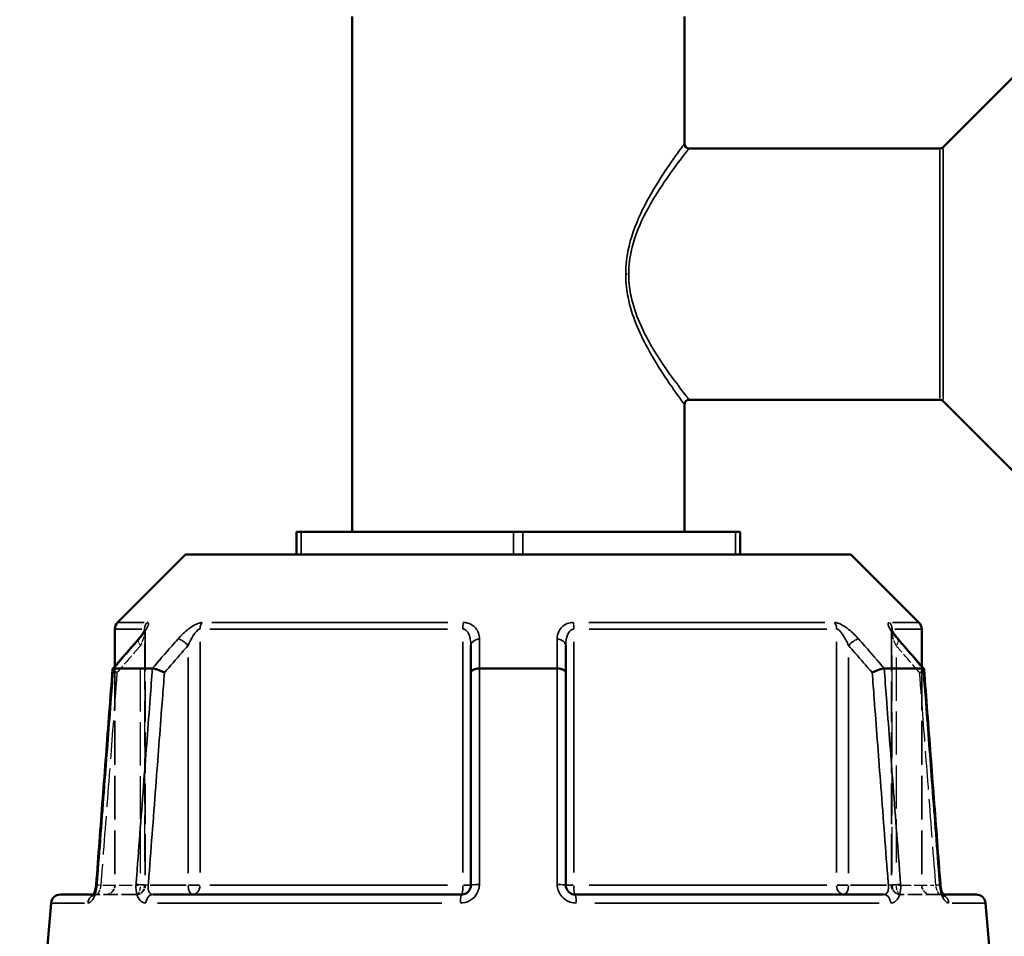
# Model space of a CAD drawing. Header units: millimetres. Extents: x 0 to 926, y 0 to 969.
# Tile 5 of 17: x 348 to 453, y 404 to 502. Entities that reach past the tile are written whole.
import ezdxf

# ---------------------------------------------------------------- set-up
doc = ezdxf.new("R2010")
doc.units = ezdxf.units.MM
doc.linetypes.add('DASHED', pattern=[0.2067, 0.1654, -0.0413])
for name, color, linetype, lineweight in [('Dimension (ANSI)', 7, 'Continuous', 25), ('Hidden (ANSI)', 7, 'DASHED', 35), ('Hidden Narrow (ANSI)', 7, 'DASHED', 25), ('Visible (ANSI)', 7, 'Continuous', 50), ('Visible Narrow (ANSI)', 7, 'Continuous', 35)]:
    doc.layers.add(name, color=color, linetype=linetype, lineweight=lineweight)
doc.styles.add('Note Text (ANSI)', font='tahoma.ttf')
doc.dimstyles.new('Default - mm (ANSI)', dxfattribs={"dimtxt": 3.048, "dimasz": 2.5, "dimexe": 3.175, "dimexo": 1.6002, "dimgap": 0.8, "dimtad": 0, "dimtoh": 1, "dimrnd": 1e-08, "dimzin": 4, "dimdsep": 46, "dimtxsty": 'Note Text (ANSI)', "dimcen": 0.09, "dimdle": 10, "dimclrd": 256, "dimclre": 256, "dimclrt": 256, "dimadec": 1, "dimazin": 1, "dimtfac": 1, "dimtofl": 0, "dimtmove": 0, "dimatfit": 3, "dimfxl": 1, "dimtolj": 1, "dimtzin": 4, "dimlwd": -1, "dimlwe": -1, "dimarcsym": 0})

# ---------------------------------------------------------------- blocks, each defined once
blk = doc.blocks.new('*D8')
at = {"layer": 'Defpoints', "color": 0, "transparency": 16777216}
for p in [(256.34, 532.06), (385.95, 532.06), (401.64, 242.06)]:
    blk.add_point(p, dxfattribs=at)
at = {"layer": 'Dimension (ANSI)', "transparency": 16777216}
for p, q in [((384.35, 532.06), (253.16, 532.06)), ((256.34, 529.56), (256.34, 424.02)), ((256.34, 244.56), (256.34, 410.11)), ((400.04, 242.06), (253.16, 242.06))]:
    blk.add_line(p, q, dxfattribs=at)
for points in [[(255.92, 529.56), (256.75, 529.56), (256.34, 532.06)], [(255.92, 244.56), (256.75, 244.56), (256.34, 242.06)]]:
    blk.add_solid(points, dxfattribs=at)
at = {"layer": 'Dimension (ANSI)', "transparency": 16777216, "insert": (254.74, 410.91), "char_height": 3.048, "attachment_point": 1, "rotation": 90, "style": 'Note Text (ANSI)'}
blk.add_mtext('\\A1;289.99', dxfattribs=at)
blk = doc.blocks.new('*D10')
at = {"layer": 'Defpoints', "color": 0, "transparency": 16777216}
for p in [(507.25, 584.64), (401.25, 532.06), (507.25, 496.09)]:
    blk.add_point(p, dxfattribs=at)
at = {"layer": 'Dimension (ANSI)', "transparency": 16777216}
for p, q in [((401.25, 533.66), (401.25, 587.82)), ((507.25, 497.69), (507.25, 587.82)), ((403.75, 584.64), (449.91, 584.64)), ((504.75, 584.64), (463.59, 584.64))]:
    blk.add_line(p, q, dxfattribs=at)
for points in [[(403.75, 585.06), (403.75, 584.23), (401.25, 584.64)], [(504.75, 585.06), (504.75, 584.23), (507.25, 584.64)]]:
    blk.add_solid(points, dxfattribs=at)
at = {"layer": 'Dimension (ANSI)', "transparency": 16777216, "insert": (450.71, 586.23), "char_height": 3.048, "attachment_point": 1, "style": 'Note Text (ANSI)'}
blk.add_mtext('\\A1;106.00', dxfattribs=at)

msp = doc.modelspace()

# ---------------------------------------------------------------- linework, layer by layer
at = {"layer": 'Hidden (ANSI)', "ltscale": 26.493855}
for p, q in [((361.16, 436.651), (361.16, 409.27)), ((441.347, 436.651), (441.347, 409.27))]:
    msp.add_line(p, q, dxfattribs=at)
at = {"layer": 'Hidden (ANSI)', "ltscale": 28.476213}
msp.add_line((357.903, 432.814), (357.903, 409.27), dxfattribs=at)
at = {"layer": 'Hidden (ANSI)', "ltscale": 28.476215}
msp.add_line((444.603, 432.814), (444.603, 409.27), dxfattribs=at)
at = {"layer": 'Hidden (ANSI)', "ltscale": 1.470216}
msp.add_line((355.622, 408.27), (355.916, 408.27), dxfattribs=at)
at = {"layer": 'Hidden (ANSI)', "ltscale": 9.334328}
for p, q in [((360.16, 408.27), (355.916, 408.27)), ((446.591, 408.27), (442.347, 408.27))]:
    msp.add_line(p, q, dxfattribs=at)
at = {"layer": 'Hidden (ANSI)', "ltscale": 1.47006}
msp.add_line((446.591, 408.27), (446.885, 408.27), dxfattribs=at)
at = {"layer": 'Hidden (ANSI)', "ltscale": 2.991791}
for centre, start, end in [((356.903, 409.27), 270, 0), ((360.16, 409.27), 270, 0), ((442.347, 409.27), 180, 270), ((445.603, 409.27), 180, 270)]:
    msp.add_arc(centre, 1, start, end, dxfattribs=at)
at = {"layer": 'Hidden (ANSI)', "ltscale": 8.512628}
for centre, major_axis, ratio, start_param, end_param in [((10212.719, -10848.813), (-350.928, 15922.406), 0.8713232, 0.7640997, 0.7643804), ((-9546.875, -11005.959), (-354.119, -16144.189), 0.871299, 2.3771226, 2.3773994)]:
    msp.add_ellipse(centre, major_axis=major_axis, ratio=ratio, start_param=start_param, end_param=end_param, dxfattribs=at)
at = {"layer": 'Hidden (ANSI)', "ltscale": 4.578621}
msp.add_open_spline([(360.406, 435.692), (360.505, 435.806), (360.598, 435.918), (360.77, 436.136), (360.848, 436.242), (360.985, 436.439), (361.043, 436.531), (361.11, 436.647), (361.128, 436.681), (361.154, 436.733), (361.162, 436.751), (361.172, 436.775), (361.174, 436.782), (361.177, 436.789), (361.175, 436.784), (361.167, 436.746), (361.163, 436.721), (361.16, 436.673), (361.16, 436.663), (361.16, 436.651)], degree=3, knots=[0, 0, 0, 0, 0.05326363, 0.05326363, 0.10652726, 0.10652726, 0.15979088, 0.15979088, 0.1864227, 0.1864227, 0.20693939, 0.20693939, 0.22202176, 0.22202176, 0.24544118, 0.24544118, 0.26213437, 0.26213437, 0.26631814, 0.26631814, 0.26631814, 0.26631814], dxfattribs=at)
at = {"layer": 'Hidden (ANSI)', "ltscale": 0.735482}
msp.add_open_spline([(361.16, 436.651), (361.16, 436.694), (361.164, 436.724), (361.17, 436.765), (361.173, 436.777), (361.176, 436.785), (361.176, 436.786), (361.176, 436.786)], degree=3, knots=[0.079099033, 0.079099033, 0.079099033, 0.079099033, 0.094745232, 0.094745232, 0.110737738, 0.110737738, 0.118300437, 0.118300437, 0.118300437, 0.118300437], dxfattribs=at)
at = {"layer": 'Hidden (ANSI)', "ltscale": 4.578617}
msp.add_open_spline([(441.347, 436.651), (441.347, 436.694), (441.343, 436.724), (441.337, 436.765), (441.333, 436.777), (441.33, 436.789), (441.331, 436.787), (441.338, 436.768), (441.346, 436.747), (441.379, 436.679), (441.408, 436.625), (441.494, 436.482), (441.557, 436.387), (441.7, 436.185), (441.782, 436.078), (441.943, 435.877), (442.02, 435.785), (442.101, 435.692)], degree=3, knots=[0.07909903, 0.07909903, 0.07909903, 0.07909903, 0.09474523, 0.09474523, 0.11073774, 0.11073774, 0.12984163, 0.12984163, 0.15596521, 0.15596521, 0.19532048, 0.19532048, 0.24858388, 0.24858388, 0.30184727, 0.30184727, 0.345416, 0.345416, 0.345416, 0.345416], dxfattribs=at)
at = {"layer": 'Hidden (ANSI)', "ltscale": 0.735502}
msp.add_open_spline([(441.331, 436.786), (441.331, 436.786), (441.333, 436.779), (441.34, 436.746), (441.344, 436.721), (441.346, 436.673), (441.347, 436.663), (441.347, 436.651)], degree=3, knots=[0.227116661, 0.227116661, 0.227116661, 0.227116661, 0.245441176, 0.245441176, 0.262134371, 0.262134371, 0.26631814, 0.26631814, 0.26631814, 0.26631814], dxfattribs=at)
at = {"layer": 'Hidden (ANSI)', "ltscale": 2.089214}
for points, knots in [([(357.652, 432.511), (357.65, 432.488), (357.664, 432.459), (357.727, 432.384), (357.782, 432.336), (357.929, 432.233), (358.019, 432.178), (358.123, 432.122), (358.124, 432.121), (358.125, 432.12)], [-0.10955437, -0.10955437, -0.10955437, -0.10955437, -0.07796276, -0.07796276, -0.03923705, -0.03923705, 0, 0, 0.00047625, 0.00047625, 0.00047625, 0.00047625]), ([(444.382, 432.12), (444.383, 432.121), (444.384, 432.122), (444.488, 432.178), (444.578, 432.233), (444.724, 432.336), (444.78, 432.384), (444.843, 432.459), (444.856, 432.488), (444.855, 432.511)], [-0.15371258, -0.15371258, -0.15371258, -0.15371258, -0.15323743, -0.15323743, -0.11409174, -0.11409174, -0.0754562, -0.0754562, -0.04393815, -0.04393815, -0.04393815, -0.04393815])]:
    msp.add_open_spline(points, degree=3, knots=knots, dxfattribs=at)
at = {"layer": 'Hidden (ANSI)', "ltscale": 0.420625}
msp.add_open_spline([(355.779, 408.688), (355.791, 408.734), (355.803, 408.781), (355.818, 408.849), (355.823, 408.869), (355.827, 408.888)], degree=3, knots=[0.227257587, 0.227257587, 0.227257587, 0.227257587, 0.247429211, 0.247429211, 0.255432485, 0.255432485, 0.255432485, 0.255432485], dxfattribs=at)
at = {"layer": 'Hidden (ANSI)', "ltscale": 0.527502}
msp.add_open_spline([(355.859, 409.071), (355.866, 409.119), (355.873, 409.167), (355.883, 409.258), (355.887, 409.302), (355.89, 409.346)], degree=3, knots=[0.279678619, 0.279678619, 0.279678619, 0.279678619, 0.298086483, 0.298086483, 0.314813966, 0.314813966, 0.314813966, 0.314813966], dxfattribs=at)
at = {"layer": 'Hidden (ANSI)', "ltscale": 1.701024}
msp.add_open_spline([(355.543, 408.146), (355.543, 408.146), (355.543, 408.146), (355.543, 408.146), (355.552, 408.156), (355.599, 408.189), (355.636, 408.211), (355.75, 408.253), (355.829, 408.27), (355.916, 408.27)], degree=3, knots=[0.227293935, 0.227293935, 0.227293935, 0.227293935, 0.22772718, 0.22772718, 0.25682997, 0.25682997, 0.285161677, 0.285161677, 0.314811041, 0.314811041, 0.314811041, 0.314811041], dxfattribs=at)
at = {"layer": 'Hidden (ANSI)', "ltscale": 1.700917}
for points in [[(355.916, 408.27), (355.812, 408.27), (355.721, 408.245), (355.606, 408.196), (355.575, 408.173), (355.547, 408.151), (355.543, 408.146), (355.543, 408.146)], [(446.591, 408.27), (446.695, 408.27), (446.786, 408.245), (446.9, 408.196), (446.932, 408.173), (446.96, 408.151), (446.964, 408.146), (446.964, 408.146)]]:
    msp.add_open_spline(points, degree=3, knots=[0, 0, 0, 0, 0.035487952, 0.035487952, 0.066590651, 0.066590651, 0.08751627, 0.08751627, 0.08751627, 0.08751627], dxfattribs=at)
at = {"layer": 'Hidden (ANSI)', "ltscale": 0.402963}
msp.add_open_spline([(355.573, 408.186), (355.574, 408.188), (355.574, 408.189), (355.589, 408.21), (355.604, 408.237), (355.622, 408.27)], degree=3, knots=[0.122975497, 0.122975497, 0.122975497, 0.122975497, 0.124622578, 0.124622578, 0.150448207, 0.150448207, 0.150448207, 0.150448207], dxfattribs=at)
at = {"layer": 'Hidden (ANSI)', "ltscale": 2.63652}
msp.add_open_spline([(446.885, 408.27), (446.905, 408.233), (446.922, 408.204), (446.953, 408.158), (446.965, 408.145), (446.964, 408.146), (446.955, 408.156), (446.908, 408.189), (446.87, 408.211), (446.756, 408.253), (446.677, 408.27), (446.591, 408.27)], degree=3, knots=[0.16436308, 0.16436308, 0.16436308, 0.16436308, 0.19343627, 0.19343627, 0.22772718, 0.22772718, 0.25682997, 0.25682997, 0.28516168, 0.28516168, 0.31481104, 0.31481104, 0.31481104, 0.31481104], dxfattribs=at)
at = {"layer": 'Hidden Narrow (ANSI)', "ltscale": 0.602402}
msp.add_line((413.098, 474.963), (412.806, 474.963), dxfattribs=at)
at = {"layer": 'Hidden Narrow (ANSI)', "ltscale": 29.756516}
msp.add_line((361.087, 435.24), (361.087, 410.637), dxfattribs=at)
at = {"layer": 'Hidden Narrow (ANSI)', "ltscale": 29.756474}
msp.add_line((441.42, 410.637), (441.42, 435.24), dxfattribs=at)
at = {"layer": 'Hidden Narrow (ANSI)', "ltscale": 28.04664}
for p, q in [((360.66, 410.558), (360.66, 433.747)), ((441.847, 433.747), (441.847, 410.558))]:
    msp.add_line(p, q, dxfattribs=at)
at = {"layer": 'Hidden Narrow (ANSI)', "ltscale": 8.457208}
for p, q in [((356.601, 409.27), (360.447, 409.27)), ((442.06, 409.27), (445.906, 409.27))]:
    msp.add_line(p, q, dxfattribs=at)
at = {"layer": 'Hidden Narrow (ANSI)', "ltscale": 1.795034}
for p, q in [((361.159, 409.27), (360.705, 409.27)), ((441.802, 409.27), (441.348, 409.27))]:
    msp.add_line(p, q, dxfattribs=at)
at = {"layer": 'Hidden Narrow (ANSI)', "ltscale": 2.029475}
for centre, major_axis, start_param, end_param in [((361.16, 435.036), (-0.755, 0.656), 0.059198, 1.1247615), ((441.347, 435.036), (0.755, 0.656), 5.1584238, 6.2239873)]:
    msp.add_ellipse(centre, major_axis=major_axis, ratio=0.3543192, start_param=start_param, end_param=end_param, dxfattribs=at)
at = {"layer": 'Hidden Narrow (ANSI)', "ltscale": 1.797881}
for centre, major_axis, start_param, end_param in [((356.888, 409.27), (-0.997, 0.076), 0.0524429, 0.9964155), ((445.619, 409.27), (0.997, 0.076), 5.2867698, 6.2307424)]:
    msp.add_ellipse(centre, major_axis=major_axis, ratio=0.0437298, start_param=start_param, end_param=end_param, dxfattribs=at)
at = {"layer": 'Hidden Narrow (ANSI)', "ltscale": 2.692601}
for centre, ratio, start_param, end_param in [((360.16, 409.27), 0.5, 0.0785398, 1.4922565), ((360.16, 409.27), 0.9265657, 0.0785398, 1.4922565), ((442.347, 409.27), 0.9265657, 4.7909288, 6.2046455), ((442.347, 409.27), 0.5, 4.7909288, 6.2046455)]:
    msp.add_ellipse(centre, major_axis=(0, -1), ratio=ratio, start_param=start_param, end_param=end_param, dxfattribs=at)
at = {"layer": 'Hidden Narrow (ANSI)', "ltscale": 0.633739}
msp.add_ellipse((355.916, 407.27), major_axis=(0, 1), ratio=0.9213266, start_param=0.0184876, end_param=0.3512644, dxfattribs=at)
at = {"layer": 'Hidden Narrow (ANSI)', "ltscale": 0.633677}
msp.add_ellipse((446.591, 407.27), major_axis=(0, 1), ratio=0.9213266, start_param=5.9319551, end_param=6.2646995, dxfattribs=at)
at = {"layer": 'Hidden Narrow (ANSI)', "ltscale": 3.591758}
msp.add_open_spline([(361.153, 436.732), (361.156, 436.72), (361.157, 436.707), (361.164, 436.633), (361.157, 436.553), (361.126, 436.376), (361.104, 436.28), (361.035, 436.026), (360.982, 435.86), (360.844, 435.477), (360.756, 435.257), (360.66, 435.036)], degree=3, knots=[0.05373644, 0.05373644, 0.05373644, 0.05373644, 0.06721438, 0.06721438, 0.12292214, 0.12292214, 0.17440412, 0.17440412, 0.25131567, 0.25131567, 0.345416, 0.345416, 0.345416, 0.345416], dxfattribs=at)
at = {"layer": 'Hidden Narrow (ANSI)', "ltscale": 3.592147}
msp.add_open_spline([(441.847, 435.036), (441.727, 435.312), (441.619, 435.586), (441.413, 436.199), (441.331, 436.533), (441.35, 436.712), (441.352, 436.722), (441.354, 436.732)], degree=3, knots=[0, 0, 0, 0, 0.11734182, 0.11734182, 0.28109054, 0.28109054, 0.2916805, 0.2916805, 0.2916805, 0.2916805], dxfattribs=at)
at = {"layer": 'Hidden Narrow (ANSI)', "ltscale": 7.081717}
for points, knots in [([(360.66, 435.036), (360.434, 434.776), (360.208, 434.516), (359.983, 434.256), (359.363, 433.544), (358.744, 432.832), (358.125, 432.12)], [1.52956, 1.52956, 1.52956, 1.52956, 1.63999425, 1.63999425, 1.63999425, 1.94268014, 1.94268014, 1.94268014, 1.94268014]), ([(444.382, 432.12), (443.763, 432.832), (443.143, 433.544), (442.524, 434.256), (442.298, 434.516), (442.073, 434.776), (441.847, 435.036)], [2.55862177, 2.55862177, 2.55862177, 2.55862177, 2.86130766, 2.86130766, 2.86130766, 2.9717419, 2.9717419, 2.9717419, 2.9717419])]:
    msp.add_open_spline(points, degree=3, knots=knots, dxfattribs=at)
at = {"layer": 'Hidden Narrow (ANSI)', "ltscale": 24.968994}
for points, knots in [([(358.125, 432.12), (358.054, 431.18), (357.982, 430.24), (357.687, 426.355), (357.463, 423.41), (357.239, 420.466), (356.979, 417.054), (356.72, 413.641), (356.436, 409.909), (356.412, 409.59), (356.388, 409.27)], [0.6034865, 0.6034865, 0.6034865, 0.6034865, 0.8866951, 0.8866951, 1.7733902, 1.7733902, 1.7733902, 2.8010582, 2.8010582, 2.8973048, 2.8973048, 2.8973048, 2.8973048]), ([(446.119, 409.27), (446.095, 409.59), (446.071, 409.909), (445.787, 413.641), (445.527, 417.054), (445.268, 420.466), (445.044, 423.41), (444.82, 426.355), (444.525, 430.24), (444.453, 431.18), (444.382, 432.12)], [1.2046153, 1.2046153, 1.2046153, 1.2046153, 1.300862, 1.300862, 2.32853, 2.32853, 2.32853, 3.2152251, 3.2152251, 3.4984336, 3.4984336, 3.4984336, 3.4984336])]:
    msp.add_open_spline(points, degree=3, knots=knots, dxfattribs=at)
at = {"layer": 'Hidden Narrow (ANSI)', "ltscale": 2.712011}
msp.add_open_spline([(356.388, 409.27), (356.378, 409.204), (356.365, 409.138), (356.327, 408.969), (356.299, 408.868), (356.225, 408.656), (356.177, 408.55), (356.053, 408.34), (355.976, 408.27), (355.916, 408.27)], degree=3, knots=[0, 0, 0, 0, 0.03982627, 0.03982627, 0.1035483, 0.1035483, 0.18638694, 0.18638694, 0.31481104, 0.31481104, 0.31481104, 0.31481104], dxfattribs=at)
at = {"layer": 'Hidden Narrow (ANSI)', "ltscale": 2.712193}
msp.add_open_spline([(446.591, 408.27), (446.568, 408.27), (446.543, 408.28), (446.474, 408.33), (446.428, 408.386), (446.322, 408.562), (446.264, 408.697), (446.175, 408.981), (446.141, 409.126), (446.119, 409.27)], degree=3, knots=[0, 0, 0, 0, 0.04867645, 0.04867645, 0.12655878, 0.12655878, 0.2278058, 0.2278058, 0.31481397, 0.31481397, 0.31481397, 0.31481397], dxfattribs=at)
at = {"layer": 'Visible (ANSI)'}
for p, q in [((383.403, 502.655), (383.403, 447.27)), ((419.103, 502.655), (419.103, 488.963)), ((446.9, 488.609), (454.707, 496.416)), ((446.546, 488.463), (419.603, 488.463)), ((446.546, 461.463), (419.603, 461.463)), ((419.103, 460.963), (419.103, 447.27)), ((446.9, 461.316), (454.707, 453.509)), ((377.403, 447.27), (377.903, 447.27)), ((377.403, 447.27), (377.403, 444.82)), ((377.903, 447.27), (400.753, 447.27)), ((400.753, 447.27), (401.753, 447.27)), ((401.753, 447.27), (424.604, 447.27)), ((424.604, 447.27), (425.104, 447.27)), ((425.104, 444.82), (425.104, 447.27)), ((365.504, 444.82), (358.196, 437.512)), ((365.504, 444.82), (437.003, 444.82)), ((437.003, 444.82), (444.311, 437.512)), ((357.903, 436.805), (357.903, 432.814)), ((444.603, 436.805), (444.603, 432.814)), ((396.153, 435.036), (396.153, 432.12)), ((406.353, 432.12), (406.353, 435.036)), ((357.761, 432.57), (361.922, 432.57)), ((396.153, 432.12), (396.153, 409.27)), ((397.092, 432.57), (405.415, 432.57)), ((406.353, 409.27), (406.353, 432.12)), ((440.585, 432.57), (444.746, 432.57)), ((352.045, 408.27), (355.622, 408.27)), ((362.016, 408.27), (395.153, 408.27)), ((407.353, 408.27), (440.491, 408.27)), ((446.885, 408.27), (450.462, 408.27)), ((351.048, 407.357), (350.253, 398.27)), ((451.458, 407.357), (452.253, 398.27))]:
    msp.add_line(p, q, dxfattribs=at)
for centre, radius, start, end in [((419.603, 488.963), 0.5, 180, 270), ((446.546, 488.963), 0.5, 270, 315), ((419.603, 460.963), 0.5, 90, 180), ((446.546, 460.963), 0.5, 45, 90), ((358.903, 436.805), 1, 135, 180), ((443.603, 436.805), 1, 0, 45), ((352.045, 407.27), 1, 90, 175), ((450.462, 407.27), 1, 5, 90)]:
    msp.add_arc(centre, radius, start, end, dxfattribs=at)
for centre, major_axis, ratio, start_param, end_param in [((10349.382, -11005.959), (354.119, -16144.189), 0.871299, 3.9057859, 3.9060627), ((-9410.212, -10848.813), (350.928, 15922.406), 0.8713232, 5.5188049, 5.5190856)]:
    msp.add_ellipse(centre, major_axis=major_axis, ratio=ratio, start_param=start_param, end_param=end_param, dxfattribs=at)
for points, knots in [([(361.176, 436.786), (361.176, 436.786), (361.175, 436.783), (361.169, 436.768), (361.16, 436.747), (361.128, 436.679), (361.099, 436.625), (361.013, 436.482), (360.95, 436.387), (360.806, 436.185), (360.725, 436.078), (360.564, 435.877), (360.487, 435.785), (360.406, 435.692)], [0.11830044, 0.11830044, 0.11830044, 0.11830044, 0.12984163, 0.12984163, 0.15596521, 0.15596521, 0.19532048, 0.19532048, 0.24858388, 0.24858388, 0.30184727, 0.30184727, 0.345416, 0.345416, 0.345416, 0.345416]), ([(442.101, 435.692), (442.002, 435.806), (441.909, 435.918), (441.737, 436.136), (441.659, 436.242), (441.522, 436.439), (441.463, 436.531), (441.397, 436.647), (441.378, 436.681), (441.353, 436.733), (441.345, 436.751), (441.335, 436.775), (441.332, 436.782), (441.331, 436.786), (441.331, 436.786), (441.331, 436.786)], [0, 0, 0, 0, 0.05326363, 0.05326363, 0.10652726, 0.10652726, 0.15979088, 0.15979088, 0.1864227, 0.1864227, 0.20693939, 0.20693939, 0.22202176, 0.22202176, 0.22711666, 0.22711666, 0.22711666, 0.22711666]), ([(357.652, 432.511), (357.535, 430.967), (357.417, 429.423), (357.182, 426.334), (357.065, 424.789), (356.83, 421.701), (356.712, 420.156), (356.478, 417.068), (356.36, 415.523), (356.125, 412.435), (356.008, 410.89), (355.89, 409.346)], [0.5718587, 0.5718587, 0.5718587, 0.5718587, 1.0369479, 1.0369479, 1.5020372, 1.5020372, 1.9671264, 1.9671264, 2.4322156, 2.4322156, 2.8973048, 2.8973048, 2.8973048, 2.8973048]), ([(357.75, 432.57), (357.697, 432.565), (357.666, 432.55), (357.654, 432.521), (357.652, 432.516), (357.652, 432.511)], [-0.153595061, -0.153595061, -0.153595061, -0.153595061, -0.116550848, -0.116550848, -0.109554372, -0.109554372, -0.109554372, -0.109554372]), ([(363.225, 432.12), (363.224, 432.121), (363.223, 432.122), (363.119, 432.178), (363.005, 432.233), (362.769, 432.336), (362.648, 432.384), (362.411, 432.466), (362.297, 432.501), (362.094, 432.55), (362.007, 432.565), (361.937, 432.57)], [-0.15371258, -0.15371258, -0.15371258, -0.15371258, -0.15323742, -0.15323742, -0.11409173, -0.11409173, -0.07545617, -0.07545617, -0.03695795, -0.03695795, 0, 0, 0, 0]), ([(397.067, 432.57), (396.944, 432.565), (396.825, 432.55), (396.602, 432.501), (396.5, 432.466), (396.332, 432.384), (396.267, 432.336), (396.177, 432.233), (396.154, 432.178), (396.153, 432.122), (396.153, 432.121), (396.153, 432.12)], [-0.15359492, -0.15359492, -0.15359492, -0.15359492, -0.11655078, -0.11655078, -0.07796289, -0.07796289, -0.03923697, -0.03923697, 0, 0, 0.0004764, 0.0004764, 0.0004764, 0.0004764]), ([(406.353, 432.12), (406.353, 432.121), (406.353, 432.122), (406.353, 432.178), (406.33, 432.233), (406.24, 432.336), (406.174, 432.384), (406.006, 432.466), (405.905, 432.501), (405.682, 432.55), (405.563, 432.565), (405.44, 432.57)], [-0.15371258, -0.15371258, -0.15371258, -0.15371258, -0.15323729, -0.15323729, -0.11409168, -0.11409168, -0.07545593, -0.07545593, -0.03695789, -0.03695789, 0, 0, 0, 0]), ([(440.57, 432.57), (440.5, 432.565), (440.413, 432.55), (440.21, 432.501), (440.096, 432.466), (439.859, 432.384), (439.738, 432.336), (439.502, 432.233), (439.388, 432.178), (439.284, 432.122), (439.283, 432.121), (439.282, 432.12)], [-0.15359504, -0.15359504, -0.15359504, -0.15359504, -0.11655084, -0.11655084, -0.07796278, -0.07796278, -0.03923704, -0.03923704, 0, 0, 0.00047627, 0.00047627, 0.00047627, 0.00047627]), ([(444.855, 432.511), (444.854, 432.516), (444.853, 432.521), (444.841, 432.55), (444.809, 432.565), (444.757, 432.57)], [-0.043938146, -0.043938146, -0.043938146, -0.043938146, -0.03695796, -0.03695796, 0, 0, 0, 0]), ([(446.616, 409.346), (446.499, 410.89), (446.381, 412.435), (446.147, 415.523), (446.029, 417.068), (445.794, 420.156), (445.677, 421.701), (445.442, 424.789), (445.325, 426.334), (445.09, 429.423), (444.972, 430.967), (444.855, 432.511)], [1.2046153, 1.2046153, 1.2046153, 1.2046153, 1.6697046, 1.6697046, 2.1347938, 2.1347938, 2.599883, 2.599883, 3.0649722, 3.0649722, 3.5300614, 3.5300614, 3.5300614, 3.5300614]), ([(355.89, 409.346), (355.88, 409.209), (355.862, 409.071), (355.812, 408.811), (355.782, 408.69), (355.716, 408.481), (355.681, 408.393), (355.618, 408.261), (355.591, 408.213), (355.554, 408.158), (355.543, 408.146), (355.543, 408.146)], [0, 0, 0, 0, 0.05246869, 0.05246869, 0.10385719, 0.10385719, 0.15173749, 0.15173749, 0.19343627, 0.19343627, 0.22729393, 0.22729393, 0.22729393, 0.22729393]), ([(355.622, 408.27), (355.628, 408.282), (355.634, 408.294), (355.668, 408.365), (355.698, 408.437), (355.745, 408.571), (355.762, 408.628), (355.779, 408.688)], [0.150448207, 0.150448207, 0.150448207, 0.150448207, 0.159506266, 0.159506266, 0.200620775, 0.200620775, 0.227257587, 0.227257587, 0.227257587, 0.227257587]), ([(396.153, 409.27), (396.153, 409.204), (396.147, 409.139), (396.113, 408.971), (396.076, 408.871), (395.957, 408.659), (395.865, 408.554), (395.613, 408.364), (395.442, 408.296), (395.228, 408.272), (395.191, 408.27), (395.153, 408.27)], [0, 0, 0, 0, 0.03957477, 0.03957477, 0.1028944, 0.1028944, 0.18520991, 0.18520991, 0.29222008, 0.29222008, 0.31481112, 0.31481112, 0.31481112, 0.31481112]), ([(407.353, 408.27), (407.243, 408.27), (407.133, 408.288), (406.861, 408.382), (406.709, 408.485), (406.44, 408.799), (406.353, 409.035), (406.353, 409.27)], [0, 0, 0, 0, 0.06653404, 0.06653404, 0.1729885, 0.1729885, 0.31481287, 0.31481287, 0.31481287, 0.31481287]), ([(446.616, 409.346), (446.627, 409.209), (446.645, 409.071), (446.694, 408.811), (446.725, 408.69), (446.791, 408.481), (446.826, 408.393), (446.868, 408.303), (446.877, 408.286), (446.885, 408.27)], [0, 0, 0, 0, 0.05246869, 0.05246869, 0.10385719, 0.10385719, 0.15173749, 0.15173749, 0.16436308, 0.16436308, 0.16436308, 0.16436308]), ([(446.964, 408.146), (446.964, 408.146), (446.964, 408.146), (446.959, 408.152), (446.947, 408.167), (446.914, 408.218), (446.891, 408.257), (446.839, 408.365), (446.809, 408.437), (446.748, 408.611), (446.718, 408.717), (446.665, 408.952), (446.643, 409.082), (446.624, 409.258), (446.62, 409.302), (446.616, 409.346)], [0.08751627, 0.08751627, 0.08751627, 0.08751627, 0.09464308, 0.09464308, 0.12462258, 0.12462258, 0.15950627, 0.15950627, 0.20062077, 0.20062077, 0.24742921, 0.24742921, 0.29808648, 0.29808648, 0.31481397, 0.31481397, 0.31481397, 0.31481397]), ([(355.543, 408.146), (355.543, 408.146), (355.543, 408.146), (355.548, 408.152), (355.559, 408.165), (355.573, 408.186)], [0.08751627, 0.08751627, 0.08751627, 0.08751627, 0.094643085, 0.094643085, 0.122975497, 0.122975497, 0.122975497, 0.122975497])]:
    msp.add_open_spline(points, degree=3, knots=knots, dxfattribs=at)
for points in [[(357.75, 432.57), (357.754, 432.57), (357.757, 432.57), (357.761, 432.57)], [(361.922, 432.57), (361.927, 432.57), (361.932, 432.57), (361.937, 432.57)], [(397.067, 432.57), (397.075, 432.57), (397.084, 432.57), (397.092, 432.57)], [(405.415, 432.57), (405.423, 432.57), (405.432, 432.57), (405.44, 432.57)], [(440.57, 432.57), (440.575, 432.57), (440.58, 432.57), (440.585, 432.57)], [(444.746, 432.57), (444.75, 432.57), (444.753, 432.57), (444.757, 432.57)], [(355.827, 408.888), (355.839, 408.948), (355.85, 409.009), (355.859, 409.071)]]:
    msp.add_open_spline(points, degree=3, dxfattribs=at)
at = {"layer": 'Visible Narrow (ANSI)'}
for p, q in [((446.546, 461.629), (446.546, 488.296)), ((446.9, 488.441), (446.9, 461.484)), ((377.903, 444.943), (377.903, 447.148)), ((400.753, 447.148), (400.753, 444.943)), ((401.753, 444.943), (401.753, 447.148)), ((424.604, 447.148), (424.604, 444.943)), ((358.204, 437.512), (361.053, 437.512)), ((368.325, 437.512), (393.691, 437.512)), ((408.815, 437.512), (434.181, 437.512)), ((441.453, 437.512), (444.303, 437.512)), ((360.78, 436.805), (357.911, 436.805)), ((361.087, 436.795), (361.087, 436.616)), ((393.64, 436.805), (368.101, 436.805)), ((434.405, 436.805), (408.867, 436.805)), ((441.42, 436.616), (441.42, 436.795)), ((444.595, 436.805), (441.727, 436.805)), ((367.049, 410.647), (367.049, 435.428)), ((395.291, 435.428), (395.291, 410.647)), ((407.216, 410.647), (407.216, 435.428)), ((435.458, 435.428), (435.458, 410.647)), ((365.76, 433.747), (365.76, 410.558)), ((436.747, 410.558), (436.747, 433.747)), ((365.547, 409.27), (361.701, 409.27)), ((367.003, 409.27), (365.823, 409.27)), ((368.101, 409.27), (393.64, 409.27)), ((396.151, 409.27), (395.361, 409.27)), ((407.145, 409.27), (406.356, 409.27)), ((408.867, 409.27), (434.405, 409.27)), ((436.683, 409.27), (435.504, 409.27)), ((440.806, 409.27), (436.96, 409.27)), ((354.618, 407.357), (351.058, 407.357)), ((393.046, 407.357), (362.463, 407.357)), ((440.044, 407.357), (409.461, 407.357)), ((451.448, 407.357), (447.889, 407.357))]:
    msp.add_line(p, q, dxfattribs=at)
for centre, major_axis, ratio, start_param, end_param in [((362.013, 436.805), (0, 1), 0.9265657, 0.8246681, 1.5315264), ((367.838, 436.805), (0, -1), 0.7890235, 3.9662607, 4.6731191), ((395.428, 436.805), (0, 1), 0.1375423, 0.8246681, 1.5315264), ((407.078, 436.805), (0, -1), 0.1375423, 1.6100662, 2.3169246), ((434.669, 436.805), (0, 1), 0.7890235, 4.7516589, 5.4585172), ((440.493, 436.805), (0, -1), 0.9265657, 1.6100662, 2.3169246), ((361.16, 435.036), (-0.755, 0.656), 0.3543192, 5.9781609, 6.2671314), ((365.26, 435.036), (-0.755, 0.656), 0.3543192, 4.400804, 5.755338), ((397.153, 435.036), (-1, 0), 0.7086384, 4.8533994, 6.2079334), ((405.353, 435.036), (1, 0), 0.7086384, 0.0752519, 1.4297859), ((437.247, 435.036), (-0.755, -0.656), 0.3543192, 3.66944, 5.023974), ((441.347, 435.036), (0.755, 0.656), 0.3543192, 0.0160539, 0.3050244), ((356.888, 409.27), (-0.997, 0.076), 0.0437298, 5.8665688, 6.2612581), ((360.988, 409.27), (0.997, -0.076), 0.0437298, 1.1232285, 2.4618904), ((366.26, 409.27), (0, -1), 0.5, 4.7909288, 6.2046455), ((366.26, 409.27), (0, -1), 0.7890235, 0.0785398, 1.4922565), ((395.153, 409.27), (0, -1), 0.1375423, 0.0785398, 1.4922565), ((397.153, 409.27), (-1, 0), 0.0874597, 4.8701533, 6.2088152), ((405.353, 409.27), (1, 0), 0.0874597, 0.0743701, 1.413032), ((407.353, 409.27), (0, -1), 0.1375423, 4.7909288, 6.2046455), ((436.247, 409.27), (0, -1), 0.7890235, 4.7909288, 6.2046455), ((436.247, 409.27), (0, -1), 0.5, 0.0785398, 1.4922565), ((441.519, 409.27), (0.997, 0.076), 0.0437298, 0.6797022, 2.0183641), ((445.619, 409.27), (0.997, 0.076), 0.0437298, 0.0219272, 0.4166165), ((355.916, 407.27), (0, 1), 0.9213266, 0.4254409, 1.427841), ((362.016, 407.27), (0, 1), 0.797365, 0.0741765, 1.4093534), ((395.153, 407.27), (0, 1), 0.1239616, 0.0741765, 1.4093534), ((407.353, 407.27), (0, 1), 0.1239616, 4.8738319, 6.2090088), ((440.491, 407.27), (0, 1), 0.797365, 4.8738319, 6.2090088), ((446.591, 407.27), (0, 1), 0.9213266, 4.8553461, 5.8577786)]:
    msp.add_ellipse(centre, major_axis=major_axis, ratio=ratio, start_param=start_param, end_param=end_param, dxfattribs=at)
for points, knots in [([(419.103, 488.962), (419.103, 488.962), (419.099, 488.957), (419.027, 488.86), (418.686, 488.404), (417.656, 486.956), (416.986, 485.992), (415.647, 483.841), (414.984, 482.694), (413.826, 480.203), (413.324, 478.864), (412.861, 476.527), (412.773, 475.588), (412.815, 473.916), (412.902, 473.183), (413.449, 470.45), (414.273, 468.627), (415.947, 465.525), (416.811, 464.211), (418.121, 462.3), (418.61, 461.633), (419.025, 461.068), (419.101, 460.965), (419.101, 460.965)], [-6.4675596, -6.4675596, -6.4675596, -6.4675596, -6.405472, -6.405472, -5.8926157, -5.8926157, -5.3969798, -5.3969798, -4.9600408, -4.9600408, -4.5445233, -4.5445233, -4.282892, -4.282892, -4.0766873, -4.0766873, -3.4904915, -3.4904915, -2.9204118, -2.9204118, -2.4318701, -2.4318701, -2.1558464, -2.1558464, -2.1558464, -2.1558464]), ([(419.601, 461.465), (419.601, 461.465), (419.523, 461.564), (419.096, 462.109), (418.594, 462.752), (417.247, 464.595), (416.359, 465.862), (414.638, 468.854), (413.79, 470.611), (413.229, 473.247), (413.139, 473.954), (413.096, 475.566), (413.186, 476.471), (413.662, 478.725), (414.178, 480.016), (415.368, 482.417), (416.05, 483.524), (417.427, 485.598), (418.116, 486.528), (419.174, 487.924), (419.525, 488.363), (419.599, 488.457), (419.603, 488.462), (419.603, 488.462)], [2.1558464, 2.1558464, 2.1558464, 2.1558464, 2.4318701, 2.4318701, 2.9204118, 2.9204118, 3.4904915, 3.4904915, 4.0766873, 4.0766873, 4.282892, 4.282892, 4.5445233, 4.5445233, 4.9600408, 4.9600408, 5.3969798, 5.3969798, 5.8926157, 5.8926157, 6.405472, 6.405472, 6.4675596, 6.4675596, 6.4675596, 6.4675596]), ([(360.518, 435.743), (360.71, 435.964), (360.885, 436.184), (361.159, 436.567), (361.265, 436.733), (361.402, 436.987), (361.445, 437.083), (361.504, 437.26), (361.517, 437.34), (361.498, 437.444), (361.477, 437.476), (361.419, 437.506), (361.391, 437.512), (361.358, 437.512)], [-0.345416, -0.345416, -0.345416, -0.345416, -0.25131567, -0.25131567, -0.17440412, -0.17440412, -0.12292214, -0.12292214, -0.06721438, -0.06721438, -0.02585168, -0.02585168, 0, 0, 0, 0]), ([(367.28, 437.512), (367.15, 437.512), (366.993, 437.477), (366.389, 437.247), (365.908, 436.909), (365.196, 436.293), (364.924, 436.019), (364.683, 435.743)], [-0.34541683, -0.34541683, -0.34541683, -0.34541683, -0.28278882, -0.28278882, -0.11734182, -0.11734182, 0, 0, 0, 0]), ([(397.088, 435.743), (397.087, 435.965), (397.049, 436.186), (396.905, 436.569), (396.813, 436.735), (396.605, 436.988), (396.508, 437.083), (396.271, 437.26), (396.129, 437.34), (395.85, 437.444), (395.722, 437.476), (395.504, 437.506), (395.418, 437.512), (395.331, 437.512)], [-0.34541583, -0.34541583, -0.34541583, -0.34541583, -0.25081718, -0.25081718, -0.17415567, -0.17415567, -0.12305037, -0.12305037, -0.06721438, -0.06721438, -0.02585168, -0.02585168, 0, 0, 0, 0]), ([(407.176, 437.512), (406.943, 437.512), (406.718, 437.469), (406.069, 437.219), (405.771, 436.895), (405.478, 436.293), (405.42, 436.019), (405.419, 435.743)], [-0.34541645, -0.34541645, -0.34541645, -0.34541645, -0.27620858, -0.27620858, -0.11734182, -0.11734182, 0, 0, 0, 0]), ([(437.823, 435.743), (437.631, 435.964), (437.418, 436.183), (437.001, 436.566), (436.803, 436.732), (436.458, 436.987), (436.316, 437.083), (436.02, 437.26), (435.865, 437.34), (435.605, 437.444), (435.499, 437.476), (435.339, 437.506), (435.28, 437.512), (435.226, 437.512)], [-0.34541603, -0.34541603, -0.34541603, -0.34541603, -0.25141662, -0.25141662, -0.17445287, -0.17445287, -0.12288915, -0.12288915, -0.06721438, -0.06721438, -0.02585168, -0.02585168, 0, 0, 0, 0]), ([(441.149, 437.512), (441.067, 437.512), (441.018, 437.475), (440.963, 437.24), (441.125, 436.906), (441.535, 436.293), (441.749, 436.019), (441.989, 435.743)], [-0.34541684, -0.34541684, -0.34541684, -0.34541684, -0.28109054, -0.28109054, -0.11734182, -0.11734182, 0, 0, 0, 0]), ([(361.087, 436.805), (361.103, 436.805), (361.117, 436.799), (361.139, 436.775), (361.148, 436.756), (361.153, 436.732)], [0, 0, 0, 0, 0.025851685, 0.025851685, 0.053736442, 0.053736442, 0.053736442, 0.053736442]), ([(365.76, 435.036), (365.88, 435.312), (366.016, 435.586), (366.371, 436.202), (366.609, 436.54), (366.908, 436.77), (366.985, 436.805), (367.049, 436.805)], [0, 0, 0, 0, 0.11734182, 0.11734182, 0.28278882, 0.28278882, 0.34541683, 0.34541683, 0.34541683, 0.34541683]), ([(395.291, 436.805), (395.334, 436.805), (395.376, 436.799), (395.483, 436.769), (395.546, 436.736), (395.683, 436.633), (395.753, 436.553), (395.869, 436.376), (395.917, 436.281), (396.019, 436.028), (396.064, 435.862), (396.135, 435.479), (396.153, 435.258), (396.153, 435.036)], [0, 0, 0, 0, 0.02585168, 0.02585168, 0.06721438, 0.06721438, 0.12305037, 0.12305037, 0.17415567, 0.17415567, 0.25081718, 0.25081718, 0.34541583, 0.34541583, 0.34541583, 0.34541583]), ([(406.353, 435.036), (406.353, 435.312), (406.382, 435.586), (406.526, 436.188), (406.672, 436.512), (406.991, 436.762), (407.102, 436.805), (407.216, 436.805)], [0, 0, 0, 0, 0.11734182, 0.11734182, 0.27620858, 0.27620858, 0.34541645, 0.34541645, 0.34541645, 0.34541645]), ([(435.458, 436.805), (435.484, 436.805), (435.513, 436.799), (435.592, 436.769), (435.644, 436.736), (435.773, 436.633), (435.849, 436.553), (435.996, 436.376), (436.067, 436.28), (436.238, 436.025), (436.337, 435.859), (436.544, 435.476), (436.65, 435.257), (436.747, 435.036)], [0, 0, 0, 0, 0.02585168, 0.02585168, 0.06721438, 0.06721438, 0.12288915, 0.12288915, 0.17445287, 0.17445287, 0.25141662, 0.25141662, 0.34541603, 0.34541603, 0.34541603, 0.34541603]), ([(357.761, 432.57), (358.454, 433.368), (359.147, 434.166), (359.84, 434.963), (360.066, 435.223), (360.292, 435.483), (360.518, 435.743)], [-1.97914638, -1.97914638, -1.97914638, -1.97914638, -1.63999425, -1.63999425, -1.63999425, -1.52956, -1.52956, -1.52956, -1.52956]), ([(364.683, 435.743), (364.457, 435.483), (364.231, 435.223), (364.005, 434.963), (363.31, 434.166), (362.616, 433.368), (361.922, 432.57)], [-2.74525, -2.74525, -2.74525, -2.74525, -2.63478434, -2.63478434, -2.63478434, -2.29566362, -2.29566362, -2.29566362, -2.29566362]), ([(363.225, 432.12), (363.844, 432.832), (364.463, 433.544), (365.082, 434.256), (365.308, 434.516), (365.534, 434.776), (365.76, 435.036)], [2.33212986, 2.33212986, 2.33212986, 2.33212986, 2.63478434, 2.63478434, 2.63478434, 2.74525, 2.74525, 2.74525, 2.74525]), ([(397.092, 432.57), (397.091, 433.368), (397.09, 434.166), (397.089, 434.963), (397.088, 435.223), (397.088, 435.483), (397.088, 435.743)], [-1.97914638, -1.97914638, -1.97914638, -1.97914638, -1.63999115, -1.63999115, -1.63999115, -1.52956, -1.52956, -1.52956, -1.52956]), ([(405.419, 435.743), (405.419, 435.483), (405.418, 435.223), (405.418, 434.963), (405.417, 434.166), (405.416, 433.368), (405.415, 432.57)], [-0.97913562, -0.97913562, -0.97913562, -0.97913562, -0.86870447, -0.86870447, -0.86870447, -0.52954924, -0.52954924, -0.52954924, -0.52954924]), ([(436.747, 435.036), (436.973, 434.776), (437.199, 434.516), (437.424, 434.256), (438.044, 433.544), (438.663, 432.832), (439.282, 432.12)], [1.52956, 1.52956, 1.52956, 1.52956, 1.64002566, 1.64002566, 1.64002566, 1.94268014, 1.94268014, 1.94268014, 1.94268014]), ([(440.585, 432.57), (439.891, 433.368), (439.196, 434.166), (438.502, 434.963), (438.276, 435.223), (438.05, 435.483), (437.823, 435.743)], [-1.97914638, -1.97914638, -1.97914638, -1.97914638, -1.64002566, -1.64002566, -1.64002566, -1.52956, -1.52956, -1.52956, -1.52956]), ([(441.989, 435.743), (442.215, 435.483), (442.441, 435.223), (442.666, 434.963), (443.36, 434.166), (444.053, 433.368), (444.746, 432.57)], [-2.9717419, -2.9717419, -2.9717419, -2.9717419, -2.86130766, -2.86130766, -2.86130766, -2.52215552, -2.52215552, -2.52215552, -2.52215552]), ([(355.986, 409.357), (356.011, 409.677), (356.035, 409.996), (356.318, 413.728), (356.578, 417.141), (356.837, 420.553), (357.061, 423.498), (357.284, 426.442), (357.589, 430.447), (357.669, 431.508), (357.75, 432.57)], [-2.8973048, -2.8973048, -2.8973048, -2.8973048, -2.8010582, -2.8010582, -1.7733902, -1.7733902, -1.7733902, -0.8866951, -0.8866951, -0.5671389, -0.5671389, -0.5671389, -0.5671389]), ([(361.937, 432.57), (361.856, 431.508), (361.775, 430.447), (361.47, 426.442), (361.246, 423.498), (361.022, 420.553), (360.762, 417.141), (360.502, 413.728), (360.218, 409.996), (360.194, 409.677), (360.17, 409.357)], [-3.5347812, -3.5347812, -3.5347812, -3.5347812, -3.2152251, -3.2152251, -2.32853, -2.32853, -2.32853, -1.300862, -1.300862, -1.2046153, -1.2046153, -1.2046153, -1.2046153]), ([(361.488, 409.27), (361.512, 409.59), (361.536, 409.909), (361.82, 413.641), (362.079, 417.054), (362.339, 420.466), (362.563, 423.41), (362.787, 426.355), (363.082, 430.24), (363.154, 431.18), (363.225, 432.12)], [1.2046153, 1.2046153, 1.2046153, 1.2046153, 1.300862, 1.300862, 2.32853, 2.32853, 2.32853, 3.2152251, 3.2152251, 3.4984336, 3.4984336, 3.4984336, 3.4984336]), ([(397.07, 409.357), (397.07, 409.677), (397.07, 409.996), (397.069, 413.728), (397.069, 417.141), (397.068, 420.553), (397.068, 423.498), (397.067, 426.442), (397.067, 430.447), (397.067, 431.508), (397.067, 432.57)], [-2.8973048, -2.8973048, -2.8973048, -2.8973048, -2.8010582, -2.8010582, -1.7733902, -1.7733902, -1.7733902, -0.8866951, -0.8866951, -0.5671389, -0.5671389, -0.5671389, -0.5671389]), ([(405.44, 432.57), (405.44, 431.508), (405.44, 430.447), (405.439, 426.442), (405.439, 423.498), (405.438, 420.553), (405.438, 417.141), (405.437, 413.728), (405.437, 409.996), (405.437, 409.677), (405.437, 409.357)], [-3.5347812, -3.5347812, -3.5347812, -3.5347812, -3.2152251, -3.2152251, -2.32853, -2.32853, -2.32853, -1.300862, -1.300862, -1.2046153, -1.2046153, -1.2046153, -1.2046153]), ([(439.282, 432.12), (439.353, 431.18), (439.425, 430.24), (439.72, 426.355), (439.944, 423.41), (440.168, 420.466), (440.427, 417.054), (440.687, 413.641), (440.971, 409.909), (440.995, 409.59), (441.019, 409.27)], [0.6034865, 0.6034865, 0.6034865, 0.6034865, 0.8866951, 0.8866951, 1.7733902, 1.7733902, 1.7733902, 2.8010582, 2.8010582, 2.8973048, 2.8973048, 2.8973048, 2.8973048]), ([(442.337, 409.357), (442.313, 409.677), (442.289, 409.996), (442.005, 413.728), (441.745, 417.141), (441.485, 420.553), (441.261, 423.498), (441.037, 426.442), (440.732, 430.447), (440.651, 431.508), (440.57, 432.57)], [-2.8973048, -2.8973048, -2.8973048, -2.8973048, -2.8010582, -2.8010582, -1.7733902, -1.7733902, -1.7733902, -0.8866951, -0.8866951, -0.5671389, -0.5671389, -0.5671389, -0.5671389]), ([(444.757, 432.57), (444.838, 431.508), (444.918, 430.447), (445.223, 426.442), (445.446, 423.498), (445.67, 420.553), (445.929, 417.141), (446.188, 413.728), (446.472, 409.996), (446.496, 409.677), (446.521, 409.357)], [-3.5347812, -3.5347812, -3.5347812, -3.5347812, -3.2152251, -3.2152251, -2.32853, -2.32853, -2.32853, -1.300862, -1.300862, -1.2046153, -1.2046153, -1.2046153, -1.2046153]), ([(354.998, 407.357), (355.168, 407.357), (355.355, 407.497), (355.625, 407.918), (355.721, 408.129), (355.857, 408.554), (355.905, 408.755), (355.96, 409.093), (355.976, 409.225), (355.986, 409.357)], [-0.31481104, -0.31481104, -0.31481104, -0.31481104, -0.18638694, -0.18638694, -0.1035483, -0.1035483, -0.03982627, -0.03982627, 0, 0, 0, 0]), ([(360.17, 409.357), (360.161, 409.251), (360.158, 409.145), (360.168, 408.627), (360.255, 408.236), (360.527, 407.713), (360.685, 407.542), (360.977, 407.387), (361.098, 407.357), (361.222, 407.357)], [-0.31481354, -0.31481354, -0.31481354, -0.31481354, -0.28284699, -0.28284699, -0.15713721, -0.15713721, -0.06043739, -0.06043739, 0, 0, 0, 0]), ([(362.016, 408.27), (361.944, 408.27), (361.876, 408.285), (361.715, 408.362), (361.631, 408.448), (361.496, 408.709), (361.462, 408.905), (361.474, 409.164), (361.48, 409.217), (361.488, 409.27)], [0, 0, 0, 0, 0.06043739, 0.06043739, 0.15713721, 0.15713721, 0.28284699, 0.28284699, 0.31481354, 0.31481354, 0.31481354, 0.31481354]), ([(395.03, 407.357), (395.106, 407.357), (395.182, 407.361), (395.618, 407.409), (395.967, 407.545), (396.481, 407.925), (396.67, 408.136), (396.913, 408.559), (396.989, 408.759), (397.057, 409.094), (397.07, 409.226), (397.07, 409.357)], [-0.31481112, -0.31481112, -0.31481112, -0.31481112, -0.29222008, -0.29222008, -0.18520991, -0.18520991, -0.1028944, -0.1028944, -0.03957477, -0.03957477, 0, 0, 0, 0]), ([(405.437, 409.357), (405.437, 408.886), (405.613, 408.416), (406.162, 407.787), (406.473, 407.581), (407.027, 407.394), (407.252, 407.357), (407.477, 407.357)], [-0.31481287, -0.31481287, -0.31481287, -0.31481287, -0.1729885, -0.1729885, -0.06653404, -0.06653404, 0, 0, 0, 0]), ([(441.019, 409.27), (441.029, 409.204), (441.035, 409.138), (441.039, 408.969), (441.03, 408.868), (440.983, 408.656), (440.937, 408.55), (440.779, 408.34), (440.643, 408.27), (440.491, 408.27)], [0, 0, 0, 0, 0.03986256, 0.03986256, 0.10364264, 0.10364264, 0.18655676, 0.18655676, 0.31481094, 0.31481094, 0.31481094, 0.31481094]), ([(441.285, 407.357), (441.548, 407.357), (441.796, 407.497), (442.102, 407.917), (442.197, 408.128), (442.307, 408.553), (442.336, 408.754), (442.35, 409.092), (442.347, 409.225), (442.337, 409.357)], [-0.31481094, -0.31481094, -0.31481094, -0.31481094, -0.18655676, -0.18655676, -0.10364264, -0.10364264, -0.03986256, -0.03986256, 0, 0, 0, 0]), ([(446.521, 409.357), (446.543, 409.068), (446.592, 408.779), (446.75, 408.21), (446.865, 407.941), (447.095, 407.589), (447.203, 407.477), (447.378, 407.377), (447.444, 407.357), (447.509, 407.357)], [-0.31481397, -0.31481397, -0.31481397, -0.31481397, -0.2278058, -0.2278058, -0.12655878, -0.12655878, -0.04867645, -0.04867645, 0, 0, 0, 0])]:
    msp.add_open_spline(points, degree=3, knots=knots, dxfattribs=at)
msp.add_open_spline([(441.354, 436.732), (441.364, 436.779), (441.386, 436.805), (441.42, 436.805)], degree=3, dxfattribs=at)

# ---------------------------------------------------------------- dimensions: what is measured, and where the dimension line sits
at = {"layer": 'Dimension (ANSI)'}
dim = msp.add_linear_dim(base=(507.253, 584.642), p1=(401.253, 532.055), p2=(507.253, 496.088), dimstyle='Default - mm (ANSI)', override={"dimgap": 0.8, "dimtoh": 0, "dimdec": 2, "dimtol": 0, "dimlim": 0, "dimtp": 0, "dimtm": 0, "dimtdec": 2, "dimatfit": 1}, dxfattribs=at)
dim.commit()
dim.dimension.update_dxf_attribs({"geometry": '*D10', "text_midpoint": (456.753, 584.642), "dimtype": 160})
dim = msp.add_linear_dim(base=(256.337, 532.055), p1=(401.636, 242.063), p2=(385.953, 532.055), angle=90, dimstyle='Default - mm (ANSI)', override={"dimgap": 0.8, "dimtoh": 0, "dimdec": 2, "dimtol": 0, "dimlim": 0, "dimtp": 0, "dimtm": 0, "dimtdec": 2, "dimatfit": 1}, dxfattribs=at)
dim.commit()
dim.dimension.update_dxf_attribs({"geometry": '*D8', "text_midpoint": (256.337, 417.063), "dimtype": 160})

doc.saveas('drawing.dxf')
